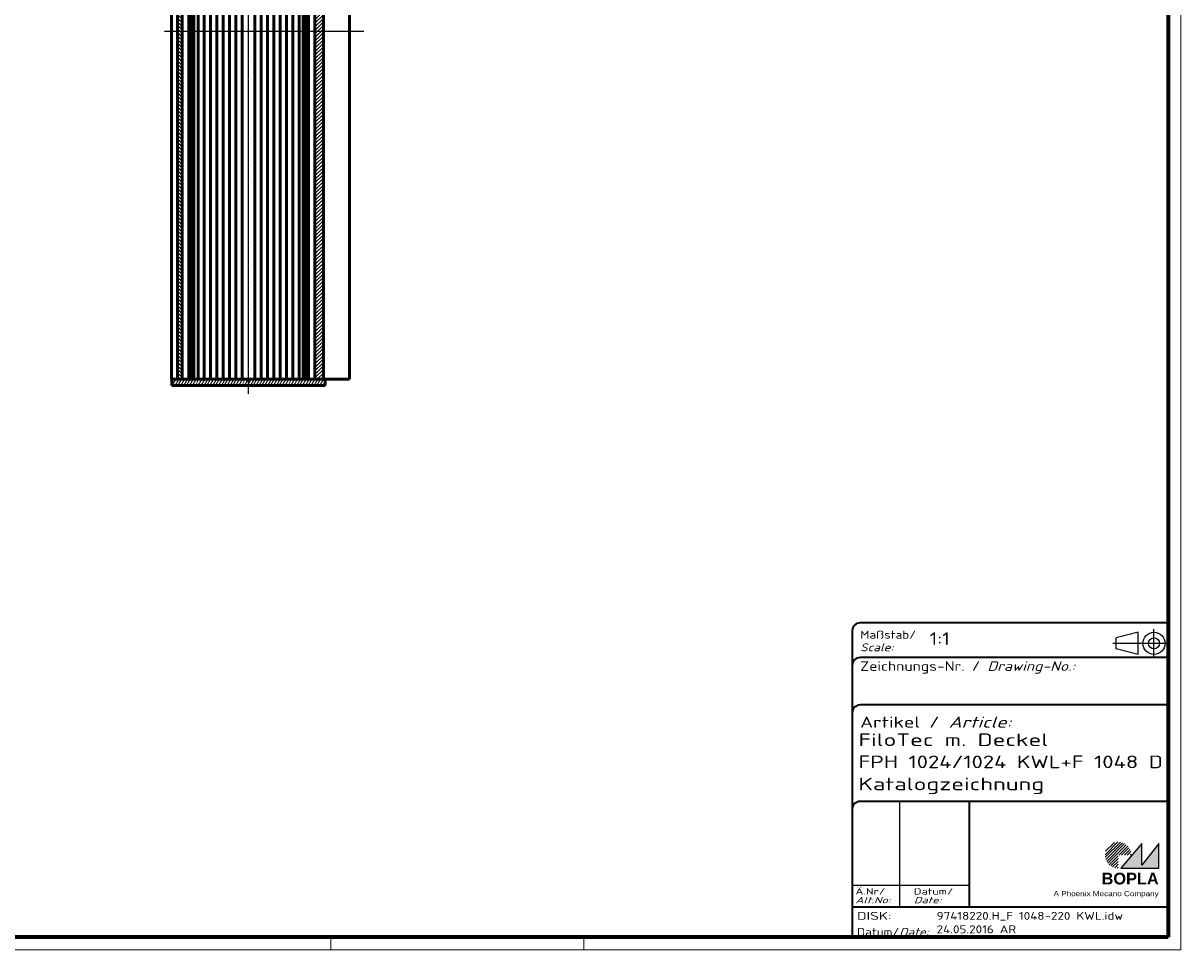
# Model space of a CAD drawing. Header units: millimetres. Extents: x 1 to 840, y 1 to 593.
# Tile 223 of 227: x 474 to 840, y 1 to 294. Entities that reach past the tile are written whole.
import ezdxf
from ezdxf.enums import TextEntityAlignment as Align

# ---------------------------------------------------------------- set-up
doc = ezdxf.new("R2010")
doc.units = ezdxf.units.MM
for name, pattern in [('ACAD_ISO04W100', [30, 24, -3, 0, -3]), ('CHAIN', [0.3543, 0.2362, -0.0295, 0.0591, -0.0295]), ('DASH_DOT', [0.37, 0.24, -0.06, 0.01, -0.06]), ('DASHED', [0.2067, 0.1654, -0.0413])]:
    doc.linetypes.add(name, pattern=pattern)
doc.layers.get('0').update_dxf_attribs({"lineweight": 25})
for name, color, linetype, lineweight in [('Mittellinie (ISO)', 1, 'DASH_DOT', 25), ('Schraffur (ISO)', 1, 'Continuous', 18), ('Sichtbar (ISO)', 7, 'Continuous', 50), ('Sichtbar schmal (ISO)', 1, 'Continuous', 25), ('Titel (ISO)', 5, 'Continuous', 50), ('Verdeckt (ISO)', 5, 'DASHED', 35)]:
    doc.layers.add(name, color=color, linetype=linetype, lineweight=lineweight)
doc.styles.add('Notiztext (DIN)', font='isocpeur.ttf', dxfattribs={"width": 1.1})
doc.styles.get("Standard").update_dxf_attribs({"font": 'isocpeur.ttf', "width": 1.1})
doc.styles.add('Textstil142', font='isocpeur.ttf', dxfattribs={"width": 1.4})
doc.styles.add('Textstil143', font='isocpeur.ttf', dxfattribs={"width": 1.4})
doc.styles.add('Textstil144', font='isocpeur.ttf', dxfattribs={"width": 1.4})
doc.styles.add('Textstil242', font='isocpeur.ttf', dxfattribs={"width": 1.2})
doc.styles.add('Textstil243', font='isocpeur.ttf', dxfattribs={"width": 1.4})
doc.styles.add('Textstil248', font='isocpeui.ttf', dxfattribs={"width": 1.2})
doc.styles.add('Textstil249', font='isocpeui.ttf', dxfattribs={"width": 1.4})
doc.styles.add('Textstil259', font='isocpeur.ttf', dxfattribs={"width": 1.3})
doc.styles.add('Textstil68', font='isocpeur.ttf', dxfattribs={"width": 1.2})

# ---------------------------------------------------------------- blocks, each defined once
blk = doc.blocks.new('Schriftfelder Katalogzeichnung')
at = {"layer": 'Schraffur (ISO)'}
h = blk.add_hatch(dxfattribs=at)
h.set_pattern_fill('ANSI31', color=1, scale=5.08, style=0)
h.set_pattern_definition([(45, (0, 0), (-0.4490128, 0.4490128), [])])
edge = h.paths.add_edge_path()
edge.add_line((395.78, 37.31), (391.63, 37.31))
edge.add_line((391.63, 37.31), (391.63, 33.16))
edge.add_arc((391.63, 37.31), 4.15, 0, 270, ccw=False)
blk.add_hatch(color=7, dxfattribs=at).paths.add_polyline_path([(392.48, 33.16), (404.48, 33.16), (404.48, 40.96), (399.18, 34.06), (399.18, 40.96)])
at = {"color": 5, "linetype": 'Continuous'}
for p, q in [((397.98, 107.81), (390.98, 106.06)), ((397.98, 100.81), (397.98, 107.81)), ((390.98, 102.56), (390.98, 106.06)), ((397.98, 100.81), (390.98, 102.56))]:
    blk.add_line(p, q, dxfattribs=at)
at = {"color": 1, "linetype": 'ACAD_ISO04W100'}
for p, q in [((402.98, 99.81), (402.98, 108.81)), ((407.48, 104.31), (389.98, 104.31))]:
    blk.add_line(p, q, dxfattribs=at)
at = {"color": 1, "linetype": 'Continuous', "lineweight": 25}
for p, q in [((322.48, 54.31), (322.48, 20.81)), ((307.48, 27.81), (344.48, 27.81))]:
    blk.add_line(p, q, dxfattribs=at)
at = {"color": 7, "linetype": 'Continuous'}
for p, q in [((399.18, 40.96), (392.48, 33.16)), ((404.48, 40.96), (399.18, 34.06)), ((399.18, 34.06), (399.18, 40.96)), ((404.48, 33.16), (404.48, 40.96)), ((392.48, 33.16), (404.48, 33.16))]:
    blk.add_line(p, q, dxfattribs=at)
at = {"color": 5, "linetype": 'Continuous'}
for radius in [3.5, 1.75]:
    blk.add_circle((402.98, 104.31), radius, dxfattribs=at)
at = {"layer": 'Titel (ISO)', "lineweight": 18}
for p, q in [((411.48, 7.31), (411.48, 8.31)), ((410.48, 7.31), (411.48, 7.31))]:
    blk.add_line(p, q, dxfattribs=at)
at = {"layer": 'Verdeckt (ISO)', "color": 5, "linetype": 'Continuous', "lineweight": 35}
for p, q in [((407.48, 110.81), (309.98, 110.81)), ((307.48, 108.31), (307.48, 11.31)), ((407.48, 99.81), (309.98, 99.81)), ((407.48, 84.81), (309.98, 84.81)), ((407.48, 54.31), (309.98, 54.31)), ((407.48, 20.81), (307.48, 20.81))]:
    blk.add_line(p, q, dxfattribs=at)
at = {"layer": 'Verdeckt (ISO)', "color": 5, "linetype": 'Continuous'}
blk.add_line((344.48, 54.31), (344.48, 20.81), dxfattribs=at)
at = {"layer": 'Verdeckt (ISO)', "color": 5, "linetype": 'Continuous', "lineweight": 35}
for centre in [(309.98, 108.31), (309.98, 97.31), (309.98, 82.31), (309.98, 51.81)]:
    blk.add_arc(centre, 2.5, 90, 180, dxfattribs=at)
at = {"color": 5, "style": 'Textstil142', "width": 1.4}
blk.add_text('DISK:', height=2.5, dxfattribs=at).set_placement((308.98, 16.81))
at = {"color": 7, "insert": (309.98, 77.64), "char_height": 3.5, "attachment_point": 7}
blk.add_mtext('\\fISOCPEUR|b0|i0;\\W1.30;\\H3.5000;Artikel / \\fISOCPEUR|b0|i1;\\W1.30;\\H3.5000;Article:', dxfattribs=at)
at = {"color": 5, "insert": (308.98, 11.72), "char_height": 2.5, "attachment_point": 7}
blk.add_mtext('\\fISOCPEUR|b0|i0;\\W1.20;\\H2.5000;Datum/\\fISOCPEUR|b0|i1;\\W1.20;\\H2.5000;Date:', dxfattribs=at)
at = {"color": 5, "style": 'Textstil68', "width": 1.2}
for tag, p in [('DATEINAME_001', (334.18, 16.81)), ('ERSTELLUNGSDATUM_001', (334.18, 12.56)), ('50-Namenskürzel_001', (354.18, 12.56))]:
    blk.add_attdef(tag, p, '', height=2.5, dxfattribs=at)
at = {"layer": 'Sichtbar schmal (ISO)', "color": 1}
for s, height, style, width, p in [('Maßstab/', 2.5, 'Textstil68', 1.2, (309.98, 105.81)), ('Scale:', 2.5, 'Textstil248', 1.2, (309.98, 101.81)), ('Ä.Nr/', 2, 'Textstil144', 1.4, (308.48, 24.81)), ('Datum/', 2, 'Textstil144', 1.4, (326.98, 24.81)), ('Alt.No:', 2, 'Textstil249', 1.4, (308.48, 22.06)), ('Date:', 2, 'Textstil249', 1.4, (326.98, 22.06))]:
    blk.add_text(s, height=height, dxfattribs=dict(at, style=style, width=width)).set_placement(p)
at = {"layer": 'Sichtbar schmal (ISO)', "color": 1, "insert": (309.98, 94.71), "char_height": 3, "attachment_point": 7}
blk.add_mtext('\\fISOCPEUR|b0|i0;\\W1.20;\\H3.0000;Zeichnungs-Nr. / \\fISOCPEUR|b0|i1;\\W1.20;\\H3.0000;Drawing-No.:', dxfattribs=at)
at = {"layer": 'Sichtbar schmal (ISO)', "color": 1, "style": 'Textstil144', "width": 1.4}
for tag, p in [('19-Ä-Nr._-10-', (309.48, 53.56)), ('18-Ä-Nr._-9-', (309.48, 51.06)), ('19-Datum_-10-', (324.48, 53.56)), ('17-Ä-Nr._-8-', (309.48, 48.56)), ('18-Datum_-9-', (324.48, 51.06)), ('17-Datum_-8-', (324.48, 48.56)), ('16-Ä-Nr._-7-', (309.48, 46.06)), ('15-Ä-Nr._-6-', (309.48, 43.56)), ('16-Datum_-7-', (324.48, 46.06)), ('14-Ä-Nr._-5-', (309.48, 41.06)), ('15-Datum_-6-', (324.48, 43.56)), ('14-Datum_-5-', (324.48, 41.06)), ('13-Ä-Nr._-4-', (309.48, 38.56)), ('13-Datum_-4-', (324.48, 38.56)), ('12-Ä-Nr._-3-', (309.48, 36.06)), ('11-Ä-Nr._-2-', (309.48, 33.56)), ('12-Datum_-3-', (324.48, 36.06)), ('11-Datum_-2-', (324.48, 33.56)), ('10-Ä-Nr._-1-', (309.48, 31.06)), ('10-Datum_-1-', (324.48, 31.06))]:
    blk.add_attdef(tag, text='', height=2, dxfattribs=at).set_placement(p, align=Align.TOP_LEFT)
at = {"layer": 'Titel (ISO)', "color": 7, "insert": (404.48, 27.96), "char_height": 3.7, "width": 19.8847, "attachment_point": 9, "style": 'Notiztext (DIN)'}
blk.add_mtext('\\fArial|b1|i0;\\H3.7000;BOPLA', dxfattribs=at)
at = {"layer": 'Titel (ISO)', "color": 5, "insert": (404.48, 23.81), "char_height": 1.6, "width": 34.8824, "attachment_point": 9, "style": 'Notiztext (DIN)'}
blk.add_mtext('\\fArial|b0|i0;\\W1.15;\\H1.6000;A Phoenix Mecano Company', dxfattribs=at)
at = {"layer": 'Titel (ISO)', "color": 7}
for tag, p, height, style, width in [('02-Maßstab_001', (332, 103.81), 4, 'Textstil242', 1.2), ('07-Artikel-Modell_001', (309.43, 71.81), 3.98, 'Textstil243', 1.4), ('08-Artikel-Benennung_001', (309.46, 64.81), 4, 'Textstil259', 1.3), ('09-Artikel-Benennung_(2.Zeile)_001', (309.43, 57.81), 3.98, 'Textstil243', 1.4)]:
    blk.add_attdef(tag, p, '', height=height, dxfattribs=dict(at, style=style, width=width))
at = {"layer": 'Titel (ISO)', "color": 7, "style": 'Textstil143', "width": 1.4}
blk.add_attdef('03-Zchn.Nr.', text='', height=4, dxfattribs=at).set_placement((332.48, 92.31), align=Align.TOP_LEFT)
blk = doc.blocks.new('Ränder Bopla-A1-Rahmen')
at = {"color": 1, "linetype": 'Continuous', "lineweight": 18}
for p, q in [((840, 593), (840, 1)), ((571, 5), (571, 1)), ((651, 5), (651, 1)), ((840, 1), (1, 1))]:
    blk.add_line(p, q, dxfattribs=at)
at = {"color": 3, "linetype": 'Continuous', "lineweight": 70}
for p, q in [((836, 589), (836, 5)), ((836, 5), (20, 5))]:
    blk.add_line(p, q, dxfattribs=at)

msp = doc.modelspace()

# ---------------------------------------------------------------- hatches: boundary and pattern name
at = {"layer": 'Schraffur (ISO)'}
h = msp.add_hatch(dxfattribs=at)
h.set_pattern_fill('ANSI31', color=256, scale=6.35, angle=90.000210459, style=0)
h.set_pattern_definition([(135.00021, (0, 0), (-0.5612639, -0.5612681), [])])
h.paths.add_polyline_path([(522.4164589, 181.6391602), (523.9164589, 181.6391602), (523.9164589, 401.6391602), (522.4164589, 401.6391602)])
h = msp.add_hatch(dxfattribs=at)
h.set_pattern_fill('ANSI31', color=256, scale=6.35, style=0)
h.set_pattern_definition([(45, (0, 0), (-0.561266, 0.561266), [])])
h.paths.add_polyline_path([(568.5928029, 181.6391602), (568.5928029, 401.6391602), (565.9164589, 401.6391602), (565.9164589, 181.6391602)])
h = msp.add_hatch(dxfattribs=at)
h.set_pattern_fill('ANSI31', color=256, scale=6.35, angle=14.999977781, style=0)
h.set_pattern_definition([(59.99998, (0, 0), (-0.6874075, 0.3968753), [])])
h.paths.add_polyline_path([(569.1664589, 181.6391602), (568.5928029, 181.6391602), (565.9164589, 181.6391602), (523.9164589, 181.6391602), (522.4164589, 181.6391602), (520.6664589, 181.6391602), (520.6664589, 179.6391602), (569.1664589, 179.6391602)])

# ---------------------------------------------------------------- linework, layer by layer
at = {"layer": 'Mittellinie (ISO)', "linetype": 'CHAIN'}
for p, q in [((544.9164589, 177.008946), (544.9164589, 404.7952951)), ((581.4407937, 291.6391602), (518.1664589, 291.6391602))]:
    msp.add_line(p, q, dxfattribs=at)
at = {"layer": 'Sichtbar (ISO)'}
for p, q in [((520.5164589, 401.6391602), (520.5164589, 181.6391602)), ((522.4164589, 401.6391602), (522.4164589, 181.6391602)), ((523.9164589, 181.6391602), (523.9164589, 401.6391602)), ((525.9818541, 181.6391602), (525.9818541, 401.6391602)), ((526.8101421, 401.6391602), (526.8101421, 181.6391602)), ((527.6164589, 181.6391602), (527.6164589, 401.6391602)), ((528.9164589, 181.6391602), (528.9164589, 401.6391602)), ((530.9164589, 401.6391602), (530.9164589, 181.6391602)), ((532.9164589, 181.6391602), (532.9164589, 401.6391602)), ((534.9164589, 401.6391602), (534.9164589, 181.6391602)), ((536.9164589, 181.6391602), (536.9164589, 401.6391602)), ((538.9164589, 401.6391602), (538.9164589, 181.6391602)), ((540.9164589, 181.6391602), (540.9164589, 401.6391602)), ((542.9164589, 401.6391602), (542.9164589, 181.6391602)), ((546.9164589, 181.6391602), (546.9164589, 401.6391602)), ((548.9164589, 401.6391602), (548.9164589, 181.6391602)), ((550.9164589, 181.6391602), (550.9164589, 401.6391602)), ((552.9164589, 401.6391602), (552.9164589, 181.6391602)), ((554.9164589, 181.6391602), (554.9164589, 401.6391602)), ((556.9164589, 401.6391602), (556.9164589, 181.6391602)), ((558.9164589, 181.6391602), (558.9164589, 401.6391602)), ((560.9164589, 401.6391602), (560.9164589, 181.6391602)), ((562.2164589, 401.6391602), (562.2164589, 181.6391602)), ((563.0227757, 401.6391602), (563.0227757, 181.6391602)), ((563.8510637, 401.6391602), (563.8510637, 181.6391602)), ((565.9164589, 401.6391602), (565.9164589, 181.6391602)), ((568.5928029, 181.6391602), (568.5928029, 401.6391602)), ((576.9164589, 181.6391602), (576.9164589, 401.6391602)), ((520.6664589, 181.6391602), (520.5164589, 181.6391602)), ((569.1664589, 181.6391602), (520.6664589, 181.6391602)), ((520.6664589, 181.6391602), (520.6664589, 179.6391602)), ((520.6664589, 179.6391602), (569.1664589, 179.6391602)), ((522.4164589, 181.6391602), (523.9164589, 181.6391602)), ((565.9164589, 181.6391602), (568.5928029, 181.6391602)), ((569.1664589, 181.6391602), (569.192506, 181.6391602)), ((569.1664589, 179.6391602), (569.1664589, 181.6391602)), ((576.7217202, 181.6391602), (569.192506, 181.6391602)), ((576.9164589, 181.6391602), (576.7217202, 181.6391602))]:
    msp.add_line(p, q, dxfattribs=at)

# ---------------------------------------------------------------- block references
msp.add_blockref('Ränder Bopla-A1-Rahmen', (0, 0))
msp.add_blockref('Schriftfelder Katalogzeichnung', (428.5158395, -6.3067288)).add_auto_attribs({'DATEINAME_001': '97418220.H_F 1048-220 KWL.idw', 'ERSTELLUNGSDATUM_001': '24.05.2016', '07-Artikel-Modell_001': 'FiloTec m. Deckel', '50-Namenskürzel_001': 'AR', '02-Maßstab_001': '1:1', '08-Artikel-Benennung_001': 'FPH 1024/1024 KWL+F 1048 D', '09-Artikel-Benennung_(2.Zeile)_001': 'Katalogzeichnung'})

doc.saveas('drawing.dxf')
